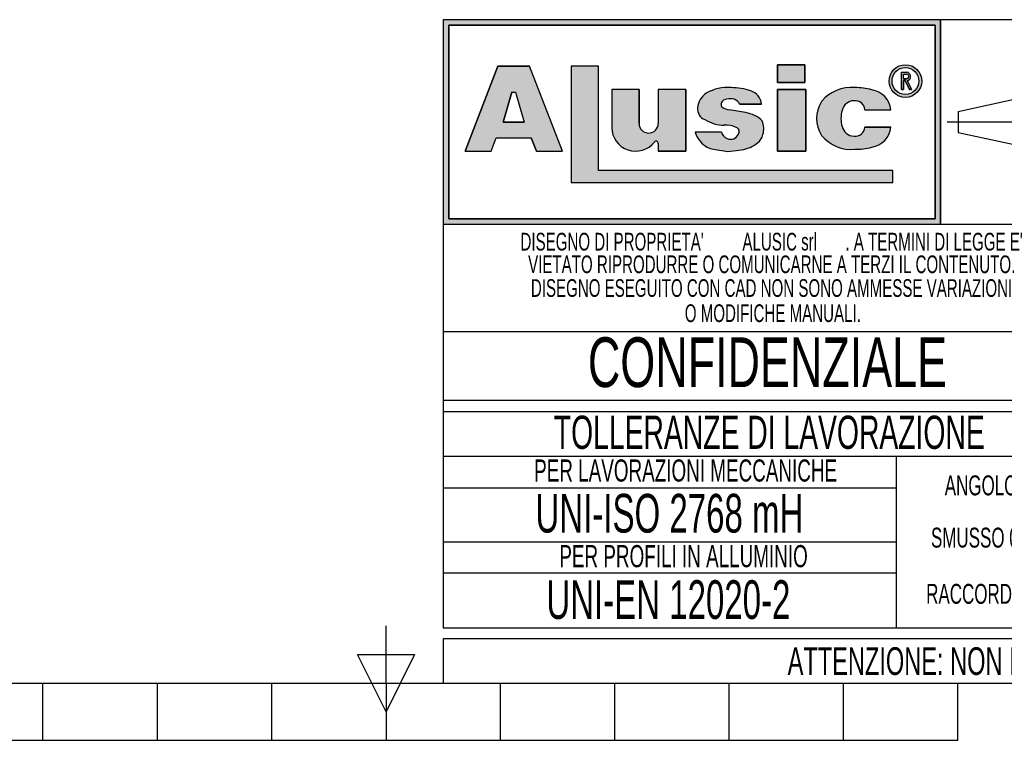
# Model space of a CAD drawing. Header units: millimetres. Extents: x 0 to 420, y 0 to 297.
# Tile 19 of 69: x 177 to 266, y 0 to 65. Entities that reach past the tile are written whole.
import ezdxf
from ezdxf.enums import TextEntityAlignment as Align

# ---------------------------------------------------------------- set-up
doc = ezdxf.new("R2010")
doc.units = ezdxf.units.MM
doc.linetypes.add('CENTERX2', pattern=[20.319999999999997, 12.7, -2.54, 2.54, -2.54])
doc.layers.add('CARTIGLIO', color=140, linetype='Continuous')
doc.styles.add('SLDTEXTSTYLE0', font='TXT', dxfattribs={"width": 0.6382978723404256})
doc.styles.add('SLDTEXTSTYLE1', font='TXT', dxfattribs={"width": 0.675})

# ---------------------------------------------------------------- blocks, each defined once
blk = doc.blocks.new('SW_NOTE_0_1')
at = {"layer": 'CARTIGLIO', "color": 0, "insert": (85.40558510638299, 3.222669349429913), "char_height": 2.5, "attachment_point": 2, "style": 'SLDTEXTSTYLE0'}
blk.add_mtext("ATTENZIONE: NON INTERPRETARE IL DISEGNO. IN CASO DI QUOTE MANCANTI O POCO CHIARE CONSULTARE L'UFFICIO TECNICO", dxfattribs=at)
blk = doc.blocks.new('SW_NOTE_0_14')
at = {"layer": 'CARTIGLIO', "color": 0, "insert": (6.67819148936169, 2.320321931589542), "char_height": 1.8, "attachment_point": 2, "style": 'SLDTEXTSTYLE0'}
blk.add_mtext("ANGOLO ±10'", dxfattribs=at)
blk = doc.blocks.new('SW_NOTE_0_15')
at = {"layer": 'CARTIGLIO', "color": 0, "insert": (23.93617021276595, 3.867203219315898), "char_height": 3, "attachment_point": 2, "style": 'SLDTEXTSTYLE0'}
blk.add_mtext('TOLLERANZE DI LAVORAZIONE', dxfattribs=at)
blk = doc.blocks.new('SW_NOTE_0_16')
at = {"layer": 'CARTIGLIO', "color": 0, "insert": (21.07265624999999, 5.800804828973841), "char_height": 4.500000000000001, "attachment_point": 2, "style": 'SLDTEXTSTYLE1'}
blk.add_mtext('CONFIDENZIALE', dxfattribs=at)
blk = doc.blocks.new('SW_NOTE_0_17')
at = {"layer": 'CARTIGLIO', "color": 0, "insert": (28.04255319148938, 2.062508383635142), "char_height": 1.6, "attachment_point": 2, "style": 'SLDTEXTSTYLE0'}
blk.add_mtext('DISEGNO ESEGUITO CON CAD NON SONO AMMESSE VARIAZIONI', dxfattribs=at)
blk = doc.blocks.new('SW_NOTE_0_18')
at = {"layer": 'CARTIGLIO', "color": 0, "insert": (27.3404255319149, 2.062508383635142), "char_height": 1.6, "attachment_point": 2, "style": 'SLDTEXTSTYLE0'}
blk.add_mtext('VIETATO RIPRODURRE O COMUNICARNE A TERZI IL CONTENUTO.', dxfattribs=at)
blk = doc.blocks.new('SW_NOTE_0_19')
at = {"layer": 'CARTIGLIO', "color": 0, "insert": (7.587765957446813, 2.320321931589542), "char_height": 1.8, "attachment_point": 2, "style": 'SLDTEXTSTYLE0'}
blk.add_mtext('SMUSSO 0.5x45°', dxfattribs=at)
blk = doc.blocks.new('SW_NOTE_0_20')
at = {"layer": 'CARTIGLIO', "color": 0, "insert": (10.40425531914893, 2.062508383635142), "char_height": 1.6, "attachment_point": 2, "style": 'SLDTEXTSTYLE0'}
blk.add_mtext('O MODIFICHE MANUALI.', dxfattribs=at)
blk = doc.blocks.new('SW_NOTE_0_21')
at = {"layer": 'CARTIGLIO', "color": 0, "char_height": 1.6, "attachment_point": 2, "style": 'SLDTEXTSTYLE0'}
for s, insert in [("DISEGNO DI PROPRIETA'", (10.27659574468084, 2.062508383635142)), ('ALUSIC srl', (25.45120500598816, 2.062508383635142)), (". A TERMINI DI LEGGE E'", (39.41078027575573, 2.062508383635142))]:
    blk.add_mtext(s, dxfattribs=dict(at, insert=insert))
blk = doc.blocks.new('SW_NOTE_0_22')
at = {"layer": 'CARTIGLIO', "color": 0, "insert": (8.569148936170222, 2.320321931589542), "char_height": 1.8, "attachment_point": 2, "style": 'SLDTEXTSTYLE0'}
blk.add_mtext('RACCORDO R 0.5', dxfattribs=at)
blk = doc.blocks.new('SW_NOTE_0_23')
at = {"layer": 'CARTIGLIO', "color": 0, "insert": (18.30319148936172, 2.578135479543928), "char_height": 2, "attachment_point": 2, "style": 'SLDTEXTSTYLE0'}
blk.add_mtext('PER LAVORAZIONI MECCANICHE', dxfattribs=at)
blk = doc.blocks.new('SW_NOTE_0_24')
at = {"layer": 'CARTIGLIO', "color": 0, "insert": (15.68484042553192, 4.511737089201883), "char_height": 3.5, "attachment_point": 2, "style": 'SLDTEXTSTYLE0'}
blk.add_mtext('UNI-ISO 2768 mH', dxfattribs=at)
blk = doc.blocks.new('SW_NOTE_0_25')
at = {"layer": 'CARTIGLIO', "color": 0, "insert": (13.85638297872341, 2.578135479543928), "char_height": 2, "attachment_point": 2, "style": 'SLDTEXTSTYLE0'}
blk.add_mtext('PER PROFILI IN ALLUMINIO', dxfattribs=at)
blk = doc.blocks.new('SW_NOTE_0_26')
at = {"layer": 'CARTIGLIO', "color": 0, "insert": (14.05585106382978, 4.511737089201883), "char_height": 3.5, "attachment_point": 2, "style": 'SLDTEXTSTYLE0'}
blk.add_mtext('UNI-EN 12020-2', dxfattribs=at)
blk = doc.blocks.new('Cartiglio ALUSIC')
at = {"layer": 'CARTIGLIO'}
h = blk.add_hatch(color=256, dxfattribs=at)
h.paths.add_polyline_path([(113.971100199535, 149.9990413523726), (113.971100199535, 131.4990413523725), (158.971100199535, 131.4990413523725), (158.971100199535, 149.9990413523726)], flags=0)
h.paths.add_polyline_path([(114.471100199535, 131.9990413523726), (114.471100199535, 149.4990413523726), (158.471100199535, 149.4990413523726), (158.471100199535, 131.9990413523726)], flags=0)
h = blk.add_hatch(color=256, dxfattribs=at)
h.paths.add_polyline_path([(118.292263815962, 138.1064632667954), (118.7611454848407, 139.3206628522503), (121.9303757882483, 139.3206628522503), (122.3992574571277, 138.1064632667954), (124.7510688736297, 138.1064632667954), (121.7833115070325, 145.7916640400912), (118.9082097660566, 145.7916640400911), (115.9404523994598, 138.1064632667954)], flags=0)
h.paths.add_polyline_path([(119.3961687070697, 140.7216809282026), (120.1708764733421, 143.4547391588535), (120.5206447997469, 143.4547391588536), (121.2953525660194, 140.721680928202)], flags=0)
for points in [[(128.0219401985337, 145.7956943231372), (125.5527056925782, 145.7956943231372), (125.5527056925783, 135.2696801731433), (154.6424359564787, 135.2696801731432), (154.6424359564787, 136.3597302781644), (128.0219401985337, 136.3597302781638)], [(144.2116339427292, 145.9308884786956), (144.2116339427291, 144.3245774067), (146.6985305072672, 144.3245774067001), (146.6985305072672, 145.9308884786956)], [(146.7838932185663, 143.6808359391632), (144.2116339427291, 143.6808359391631), (144.2116339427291, 138.1064632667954), (146.7838932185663, 138.1064632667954)]]:
    blk.add_hatch(color=256, dxfattribs=at).paths.add_polyline_path(points, flags=0)
h = blk.add_hatch(color=256, dxfattribs=at)
edge = h.paths.add_edge_path(flags=0)
edge.add_arc((155.7921827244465, 144.4510199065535), 1.479868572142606, 0, 360)
edge = h.paths.add_edge_path(flags=0)
edge.add_arc((155.7921827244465, 144.4510199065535), 1.214864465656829, 0, 360)
h = blk.add_hatch(color=256, dxfattribs=at)
edge = h.paths.add_edge_path(flags=0)
edge.add_arc((155.8903200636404, 144.8676091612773), 0.3723980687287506, 277.1406326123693, 450.0000000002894)
edge.add_line((155.8903200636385, 145.240007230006), (155.450204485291, 145.240007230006))
edge.add_line((155.450204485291, 145.240007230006), (155.450204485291, 143.6880606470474))
edge.add_line((155.450204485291, 143.6880606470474), (155.605611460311, 143.6880606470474))
edge.add_line((155.605611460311, 143.6880606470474), (155.605611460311, 144.4952110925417))
edge.add_line((155.605611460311, 144.4952110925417), (155.764003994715, 144.4952110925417))
edge.add_line((155.764003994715, 144.4952110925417), (156.171212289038, 143.6880606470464))
edge.add_line((156.171212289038, 143.6880606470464), (156.3452765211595, 143.6880606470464))
edge.add_line((156.3452765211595, 143.6880606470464), (155.9366110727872, 144.4980993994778))
edge = h.paths.add_edge_path(flags=0)
edge.add_line((155.6056114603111, 145.0846002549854), (155.8903200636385, 145.0846002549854))
edge.add_arc((155.8903200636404, 144.8676091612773), 0.2169910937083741, -90.00000000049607, 90.00000000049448, ccw=False)
edge.add_line((155.8903200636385, 144.6506180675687), (155.6056114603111, 144.6506180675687))
edge.add_line((155.6056114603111, 144.6506180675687), (155.6056114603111, 145.0846002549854))
h = blk.add_hatch(color=256, dxfattribs=at)
edge = h.paths.add_edge_path(flags=0)
edge.add_arc((132.5578484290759, 140.6186164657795), 0.8721260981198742, 180, 360, ccw=False)
edge.add_line((131.6857223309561, 140.6186164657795), (131.6857223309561, 143.6808359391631))
edge.add_line((131.6857223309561, 143.6808359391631), (129.2243885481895, 143.6808359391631))
edge.add_line((129.2243885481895, 143.6808359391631), (129.2243885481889, 140.2640777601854))
edge.add_arc((131.3820030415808, 140.2640777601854), 2.157614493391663, 180, 321.9680973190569)
edge.add_arc((133.2350345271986, 138.8146685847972), 0.1949400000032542, 3.751097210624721e-10, 141.9680973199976, ccw=False)
edge.add_line((133.4299745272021, 138.8146685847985), (133.4299745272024, 138.106463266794))
edge.add_line((133.4299745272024, 138.106463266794), (135.91068894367, 138.106463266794))
edge.add_line((135.91068894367, 138.106463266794), (135.9106889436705, 143.6808359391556))
edge.add_line((135.9106889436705, 143.6808359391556), (133.4299745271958, 143.6808359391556))
edge.add_line((133.4299745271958, 143.6808359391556), (133.4299745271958, 140.6186164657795))
h = blk.add_hatch(color=256, dxfattribs=at)
edge = h.paths.add_edge_path(flags=0)
edge.add_line((139.7219511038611, 138.0874905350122), (140.9616140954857, 138.2313935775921))
edge.add_arc((140.6251358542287, 140.9172664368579), 2.706867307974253, 277.1406456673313, 311.0032214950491)
edge.add_arc((141.7459062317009, 139.8536948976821), 1.178212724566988, 303.7868133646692, 347.8980612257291)
edge.add_arc((141.0550130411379, 140.1458147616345), 1.920162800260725, 343.6935231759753, 381.4193527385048)
edge.add_arc((140.9170023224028, 138.8528855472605), 2.77207698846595, 46.00269433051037, 81.25096772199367)
edge.add_arc((133.1604335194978, 99.54681763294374), 42.8338661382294, 78.993004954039, 81.01866969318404)
edge.add_arc((140.0875549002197, 143.5111497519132), 1.672976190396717, 238.77709912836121, 261.74465207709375, ccw=False)
edge.add_arc((139.511171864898, 142.3534770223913), 0.3988810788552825, 114.64010585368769, 223.1865854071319, ccw=False)
edge.add_arc((139.9292750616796, 141.471492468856), 1.374925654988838, 90.51660503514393, 115.15343256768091, ccw=False)
edge.add_arc((139.978971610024, 141.8617877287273), 0.986530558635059, 50.69488274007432, 93.60864602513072, ccw=False)
edge.add_arc((140.2656634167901, 142.2302567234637), 0.519939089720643, 14.547573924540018, 49.4198797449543, ccw=False)
edge.add_line((140.7689329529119, 142.3608569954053), (142.7634621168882, 142.3608569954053))
edge.add_arc((141.3534729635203, 142.2214802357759), 1.416861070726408, 5.645321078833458, 71.38339334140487)
edge.add_arc((140.0918708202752, 138.6413140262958), 5.212710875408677, 70.80435731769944, 90.86664277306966)
edge.add_arc((139.6876943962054, 140.01898057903), 3.848224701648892, 85.15036290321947, 119.9120405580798)
edge.add_arc((138.7589405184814, 141.8826763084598), 1.774008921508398, 123.9309471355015, 174.9914571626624)
edge.add_arc((138.007121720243, 141.9227892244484), 1.021881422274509, 173.5516105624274, 249.3813116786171)
edge.add_arc((139.4480837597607, 143.8857829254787), 3.430150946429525, 238.3320469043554, 269.1908231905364)
edge.add_arc((139.5671105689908, 138.3083973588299), 2.154096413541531, 64.99796384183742, 94.45891481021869, ccw=False)
edge.add_arc((140.3551381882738, 139.8813550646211), 0.398545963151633, -35.586121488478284, 72.11412463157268, ccw=False)
edge.add_arc((139.9862171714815, 139.9393420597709), 0.7512299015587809, 245.201083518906, 337.29941344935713, ccw=False)
edge.add_arc((139.934335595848, 140.0154535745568), 0.8024620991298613, 192.5591591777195, 250.8523518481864, ccw=False)
edge.add_line((139.1510748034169, 139.8409601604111), (136.768183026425, 139.8409601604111))
edge.add_arc((138.8654850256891, 140.4022414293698), 2.1711085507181, 194.9824340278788, 258.3364147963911)
edge.add_line((138.4265630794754, 138.2759630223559), (139.7219511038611, 138.0874905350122))
h = blk.add_hatch(color=256, dxfattribs=at)
edge = h.paths.add_edge_path(flags=0)
edge.add_arc((151.1448446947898, 140.5631500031), 1.095489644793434, 191.1589777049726, 269.9285492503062, ccw=False)
edge.add_arc((152.2932291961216, 141.066632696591), 2.335462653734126, 162.1599290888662, 197.8400709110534, ccw=False)
edge.add_arc((151.1448446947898, 141.5701153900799), 1.095489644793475, 90.07145075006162, 168.8410222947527, ccw=False)
edge.add_arc((151.2517282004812, 141.8150308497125), 0.8574339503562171, 2.566657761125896, 97.25285314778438, ccw=False)
edge.add_line((152.108301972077, 141.8534281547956), (154.4848142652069, 141.8534281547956))
edge.add_arc((152.4212904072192, 141.6061501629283), 2.078287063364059, 6.833333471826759, 81.00039250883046)
edge.add_arc((151.336234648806, 138.6914263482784), 5.163706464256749, 74.1517675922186, 91.31975036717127)
edge.add_arc((150.8738064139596, 140.4366829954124), 3.434301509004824, 84.25969198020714, 140.8312604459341)
edge.add_arc((150.5707293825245, 141.0666326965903), 2.817144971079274, 146.8823062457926, 213.1176937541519)
edge.add_arc((150.87380641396, 141.6965823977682), 3.434301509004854, 219.1687395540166, 275.7403080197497)
edge.add_arc((151.3362346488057, 143.4418390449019), 5.163706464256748, 268.6802496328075, 285.8482324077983)
edge.add_arc((152.4212904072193, 140.5271152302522), 2.078287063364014, 278.9996074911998, 353.1666665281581)
edge.add_line((154.4848142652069, 140.2798372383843), (152.1083019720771, 140.2798372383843))
edge.add_arc((151.2517282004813, 140.3182345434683), 0.8574339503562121, 262.7471468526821, 357.4333422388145, ccw=False)
for p, q in [((113.971100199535, 149.9990413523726), (113.971100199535, 131.4990413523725)), ((113.971100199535, 149.9990413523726), (113.971100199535, 94.99904135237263)), ((173.971100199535, 149.9990413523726), (113.971100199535, 149.9990413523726)), ((158.971100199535, 149.9990413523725), (113.971100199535, 149.9990413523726)), ((113.971100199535, 149.9990413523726), (113.971100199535, 131.4990413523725)), ((113.971100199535, 149.9990413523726), (113.971100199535, 115.5498549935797)), ((158.971100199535, 131.4990413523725), (158.971100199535, 149.9990413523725)), ((158.971100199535, 149.9990413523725), (158.971100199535, 131.4990413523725)), ((114.471100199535, 131.9990413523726), (114.471100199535, 149.4990413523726)), ((114.471100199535, 149.4990413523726), (114.471100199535, 131.9990413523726)), ((114.471100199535, 149.4990413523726), (158.471100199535, 149.4990413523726)), ((158.471100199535, 149.4990413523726), (114.471100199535, 149.4990413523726)), ((158.471100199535, 149.4990413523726), (158.471100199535, 131.9990413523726)), ((158.471100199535, 131.9990413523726), (158.471100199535, 149.4990413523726)), ((118.9082097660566, 145.7916640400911), (115.9404523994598, 138.1064632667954)), ((115.9404523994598, 138.1064632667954), (118.9082097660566, 145.7916640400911)), ((121.7833115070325, 145.7916640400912), (118.9082097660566, 145.7916640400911)), ((118.9082097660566, 145.7916640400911), (121.7833115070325, 145.7916640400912)), ((124.7510688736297, 138.1064632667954), (121.7833115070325, 145.7916640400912)), ((124.7510688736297, 138.1064632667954), (121.7833115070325, 145.7916640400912)), ((128.0219401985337, 145.7956943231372), (125.5527056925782, 145.7956943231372)), ((125.5527056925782, 145.7956943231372), (125.5527056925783, 135.2696801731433)), ((128.0219401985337, 145.7956943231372), (125.5527056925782, 145.7956943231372)), ((125.5527056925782, 145.7956943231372), (125.5527056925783, 135.2696801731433)), ((128.0219401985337, 136.3597302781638), (128.0219401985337, 145.7956943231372)), ((128.0219401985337, 136.3597302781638), (128.0219401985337, 145.7956943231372)), ((146.6985305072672, 145.9308884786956), (144.2116339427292, 145.9308884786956)), ((144.2116339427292, 145.9308884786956), (144.2116339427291, 144.3245774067)), ((144.2116339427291, 144.3245774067), (144.2116339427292, 145.9308884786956)), ((144.2116339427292, 145.9308884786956), (146.6985305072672, 145.9308884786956)), ((146.6985305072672, 145.9308884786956), (146.6985305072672, 144.3245774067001)), ((146.6985305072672, 144.3245774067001), (146.6985305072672, 145.9308884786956)), ((155.450204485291, 143.6880606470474), (155.450204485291, 145.240007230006)), ((155.450204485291, 143.6880606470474), (155.450204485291, 145.240007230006)), ((155.450204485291, 145.240007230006), (155.8903200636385, 145.240007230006)), ((155.450204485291, 145.240007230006), (155.8903200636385, 145.240007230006)), ((155.6056114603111, 145.0846002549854), (155.8903200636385, 145.0846002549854)), ((155.6056114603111, 144.6506180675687), (155.6056114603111, 145.0846002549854)), ((155.6056114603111, 144.6506180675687), (155.6056114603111, 145.0846002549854)), ((155.6056114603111, 145.0846002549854), (155.8903200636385, 145.0846002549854)), ((155.6056114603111, 144.6506180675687), (155.8903200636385, 144.6506180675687)), ((155.8903200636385, 144.6506180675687), (155.6056114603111, 144.6506180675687)), ((155.605611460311, 144.4952110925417), (155.605611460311, 143.6880606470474)), ((155.605611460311, 143.6880606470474), (155.605611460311, 144.4952110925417)), ((155.764003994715, 144.4952110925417), (155.605611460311, 144.4952110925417)), ((155.605611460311, 144.4952110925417), (155.764003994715, 144.4952110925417)), ((156.171212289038, 143.6880606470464), (155.764003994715, 144.4952110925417)), ((155.764003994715, 144.4952110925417), (156.171212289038, 143.6880606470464)), ((155.9366110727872, 144.4980993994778), (156.3452765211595, 143.6880606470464)), ((155.9366110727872, 144.4980993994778), (156.3452765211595, 143.6880606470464)), ((119.3961687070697, 140.7216809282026), (120.1708764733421, 143.4547391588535)), ((120.1708764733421, 143.4547391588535), (119.3961687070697, 140.7216809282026)), ((120.1708764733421, 143.4547391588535), (120.5206447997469, 143.4547391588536)), ((120.1708764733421, 143.4547391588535), (120.5206447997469, 143.4547391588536)), ((120.5206447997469, 143.4547391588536), (121.2953525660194, 140.721680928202)), ((120.5206447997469, 143.4547391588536), (121.2953525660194, 140.721680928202)), ((129.2243885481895, 143.6808359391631), (129.2243885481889, 140.2640777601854)), ((131.6857223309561, 143.6808359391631), (129.2243885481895, 143.6808359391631)), ((131.6857223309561, 143.6808359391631), (129.2243885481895, 143.6808359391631)), ((129.2243885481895, 143.6808359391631), (129.2243885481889, 140.2640777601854)), ((131.6857223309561, 140.6186164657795), (131.6857223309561, 143.6808359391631)), ((131.6857223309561, 143.6808359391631), (131.6857223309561, 140.6186164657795)), ((135.9106889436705, 143.6808359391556), (133.4299745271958, 143.6808359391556)), ((133.4299745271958, 143.6808359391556), (133.4299745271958, 140.6186164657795)), ((133.4299745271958, 143.6808359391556), (133.4299745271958, 140.6186164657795)), ((135.9106889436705, 143.6808359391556), (133.4299745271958, 143.6808359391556)), ((135.9106889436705, 143.6808359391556), (135.91068894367, 138.106463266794)), ((135.91068894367, 138.106463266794), (135.9106889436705, 143.6808359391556)), ((144.2116339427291, 144.3245774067), (146.6985305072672, 144.3245774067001)), ((146.6985305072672, 144.3245774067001), (144.2116339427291, 144.3245774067)), ((146.7838932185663, 143.6808359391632), (144.2116339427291, 143.6808359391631)), ((144.2116339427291, 143.6808359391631), (144.2116339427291, 138.1064632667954)), ((144.2116339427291, 143.6808359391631), (146.7838932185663, 143.6808359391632)), ((144.2116339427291, 138.1064632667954), (144.2116339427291, 143.6808359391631)), ((146.7838932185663, 138.1064632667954), (146.7838932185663, 143.6808359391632)), ((146.7838932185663, 143.6808359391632), (146.7838932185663, 138.1064632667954)), ((155.450204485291, 143.6880606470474), (155.605611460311, 143.6880606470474)), ((155.605611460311, 143.6880606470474), (155.450204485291, 143.6880606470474)), ((156.171212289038, 143.6880606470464), (156.3452765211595, 143.6880606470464)), ((156.3452765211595, 143.6880606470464), (156.171212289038, 143.6880606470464)), ((160.5624374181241, 141.7060810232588), (166.0550106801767, 142.8872795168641)), ((140.7689329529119, 142.3608569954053), (142.7634621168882, 142.3608569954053)), ((142.7634621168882, 142.3608569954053), (140.7689329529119, 142.3608569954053)), ((152.108301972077, 141.8534281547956), (154.4848142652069, 141.8534281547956)), ((152.108301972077, 141.8534281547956), (154.4848142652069, 141.8534281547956)), ((160.5624374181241, 141.7060810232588), (160.5624374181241, 139.7920016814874)), ((121.2953525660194, 140.721680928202), (119.3961687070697, 140.7216809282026)), ((119.3961687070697, 140.7216809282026), (121.2953525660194, 140.721680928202)), ((154.4848142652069, 140.2798372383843), (152.1083019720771, 140.2798372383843)), ((152.1083019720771, 140.2798372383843), (154.4848142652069, 140.2798372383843)), ((118.292263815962, 138.1064632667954), (118.7611454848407, 139.3206628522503)), ((118.292263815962, 138.1064632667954), (118.7611454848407, 139.3206628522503)), ((118.7611454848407, 139.3206628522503), (121.9303757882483, 139.3206628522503)), ((118.7611454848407, 139.3206628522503), (121.9303757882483, 139.3206628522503)), ((122.3992574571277, 138.1064632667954), (121.9303757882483, 139.3206628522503)), ((121.9303757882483, 139.3206628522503), (122.3992574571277, 138.1064632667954)), ((139.1510748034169, 139.8409601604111), (136.768183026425, 139.8409601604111)), ((139.1510748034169, 139.8409601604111), (136.768183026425, 139.8409601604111)), ((160.5624374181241, 139.7920016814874), (166.0550106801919, 138.6108031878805)), ((115.9404523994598, 138.1064632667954), (118.292263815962, 138.1064632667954)), ((115.9404523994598, 138.1064632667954), (118.292263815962, 138.1064632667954)), ((122.3992574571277, 138.1064632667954), (124.7510688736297, 138.1064632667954)), ((122.3992574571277, 138.1064632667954), (124.7510688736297, 138.1064632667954)), ((133.4299745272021, 138.8146685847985), (133.4299745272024, 138.106463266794)), ((133.4299745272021, 138.8146685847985), (133.4299745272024, 138.106463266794)), ((133.4299745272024, 138.106463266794), (135.91068894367, 138.106463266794)), ((135.91068894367, 138.106463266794), (133.4299745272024, 138.106463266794)), ((138.4265630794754, 138.2759630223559), (139.7219511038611, 138.0874905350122)), ((138.4265630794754, 138.2759630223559), (139.7219511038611, 138.0874905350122)), ((139.7219511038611, 138.0874905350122), (140.9616140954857, 138.2313935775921)), ((139.7219511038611, 138.0874905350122), (140.9616140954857, 138.2313935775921)), ((144.2116339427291, 138.1064632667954), (146.7838932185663, 138.1064632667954)), ((146.7838932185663, 138.1064632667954), (144.2116339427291, 138.1064632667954)), ((154.6424359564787, 136.3597302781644), (128.0219401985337, 136.3597302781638)), ((154.6424359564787, 136.3597302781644), (128.0219401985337, 136.3597302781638)), ((154.6424359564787, 135.2696801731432), (154.6424359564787, 136.3597302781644)), ((154.6424359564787, 135.2696801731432), (154.6424359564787, 136.3597302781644)), ((125.5527056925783, 135.2696801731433), (154.6424359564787, 135.2696801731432)), ((125.5527056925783, 135.2696801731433), (154.6424359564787, 135.2696801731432)), ((158.471100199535, 131.9990413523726), (114.471100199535, 131.9990413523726)), ((114.471100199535, 131.9990413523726), (158.471100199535, 131.9990413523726)), ((113.971100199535, 131.4990413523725), (158.971100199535, 131.4990413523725)), ((113.971100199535, 131.4990413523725), (173.971100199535, 131.4990413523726)), ((173.971100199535, 121.7636603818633), (113.971100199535, 121.7636603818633)), ((173.971100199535, 115.5498549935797), (113.971100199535, 115.5498549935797)), ((113.971100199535, 114.5498549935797), (173.971100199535, 114.5498549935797)), ((113.971100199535, 114.5498549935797), (113.971100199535, 94.99904135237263)), ((173.9571410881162, 110.4900006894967), (113.9571410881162, 110.4900006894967)), ((154.9806365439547, 94.99904135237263), (154.9806365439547, 110.4900006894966)), ((113.971100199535, 107.6716313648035), (154.9806365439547, 107.6716313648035)), ((154.9806365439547, 102.7445210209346), (113.971100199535, 102.7445210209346)), ((113.9850593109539, 99.96496483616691), (154.9945956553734, 99.96496483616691)), ((113.971100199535, 94.99904135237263), (173.971100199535, 94.99904135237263)), ((313.621100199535, 93.99904135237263), (113.971100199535, 93.99904135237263)), ((113.971100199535, 93.99904135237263), (113.971100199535, 89.99904135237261)), ((113.971100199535, 89.99904135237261), (313.621100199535, 89.99904135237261))]:
    blk.add_line(p, q, dxfattribs=at)
at = {"layer": 'CARTIGLIO', "linetype": 'CENTERX2'}
blk.add_line((159.5584198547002, 140.749041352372), (173.3837805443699, 140.749041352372), dxfattribs=at)
at = {"layer": 'CARTIGLIO', "linetype": 'Continuous'}
blk.add_line((113.9695322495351, 89.99904135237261), (313.621100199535, 89.99904135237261), dxfattribs=at)
at = {"layer": 'CARTIGLIO'}
for radius in [1.479868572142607, 1.479868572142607, 1.214864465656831, 1.214864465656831]:
    blk.add_circle((155.7921827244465, 144.4510199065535), radius, dxfattribs=at)
for centre, radius, start, end in [((155.8903200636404, 144.8676091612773), 0.3723980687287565, 277.1406326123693, 90.00000000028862), ((155.8903200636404, 144.8676091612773), 0.3723980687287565, 277.1406326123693, 90.00000000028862), ((155.8903200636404, 144.8676091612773), 0.2169910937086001, 269.9999999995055, 90.00000000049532), ((155.8903200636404, 144.8676091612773), 0.2169910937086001, 269.9999999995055, 90.00000000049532), ((139.6876943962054, 140.01898057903), 3.848224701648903, 85.15036290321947, 119.9120405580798), ((139.6876943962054, 140.01898057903), 3.848224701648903, 85.15036290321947, 119.9120405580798), ((140.0918708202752, 138.6413140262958), 5.212710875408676, 70.80435731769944, 90.86664277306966), ((140.0918708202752, 138.6413140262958), 5.212710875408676, 70.80435731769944, 90.86664277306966), ((141.3534729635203, 142.2214802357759), 1.416861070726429, 5.645321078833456, 71.38339334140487), ((141.3534729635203, 142.2214802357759), 1.416861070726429, 5.645321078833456, 71.38339334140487), ((150.8738064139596, 140.4366829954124), 3.434301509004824, 84.25969198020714, 140.8312604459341), ((150.8738064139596, 140.4366829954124), 3.434301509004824, 84.25969198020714, 140.8312604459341), ((151.336234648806, 138.6914263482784), 5.163706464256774, 74.1517675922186, 91.31975036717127), ((151.336234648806, 138.6914263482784), 5.163706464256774, 74.1517675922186, 91.31975036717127), ((152.4212904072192, 141.6061501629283), 2.078287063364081, 6.833333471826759, 81.00039250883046), ((152.4212904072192, 141.6061501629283), 2.078287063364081, 6.833333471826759, 81.00039250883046), ((138.7589405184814, 141.8826763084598), 1.774008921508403, 123.9309471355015, 174.9914571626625), ((138.7589405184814, 141.8826763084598), 1.774008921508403, 123.9309471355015, 174.9914571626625), ((139.511171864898, 142.3534770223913), 0.3988810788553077, 114.6401058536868, 223.1865854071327), ((139.511171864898, 142.3534770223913), 0.3988810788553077, 114.6401058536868, 223.1865854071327), ((139.9292750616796, 141.471492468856), 1.374925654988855, 90.51660503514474, 115.1534325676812), ((139.9292750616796, 141.471492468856), 1.374925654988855, 90.51660503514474, 115.1534325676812), ((139.978971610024, 141.8617877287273), 0.9865305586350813, 50.69488274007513, 93.60864602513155), ((139.978971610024, 141.8617877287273), 0.9865305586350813, 50.69488274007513, 93.60864602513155), ((140.2656634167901, 142.2302567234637), 0.5199390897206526, 14.5475739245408, 49.41987974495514), ((140.2656634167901, 142.2302567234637), 0.5199390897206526, 14.5475739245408, 49.41987974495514), ((150.5707293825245, 141.0666326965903), 2.81714497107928, 146.8823062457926, 213.1176937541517), ((150.5707293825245, 141.0666326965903), 2.81714497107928, 146.8823062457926, 213.1176937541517), ((151.1448446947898, 141.5701153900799), 1.095489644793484, 90.07145075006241, 168.8410222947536), ((151.1448446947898, 141.5701153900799), 1.095489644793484, 90.07145075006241, 168.8410222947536), ((151.2517282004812, 141.8150308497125), 0.8574339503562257, 2.566657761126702, 97.25285314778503), ((151.2517282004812, 141.8150308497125), 0.8574339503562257, 2.566657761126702, 97.25285314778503), ((138.007121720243, 141.9227892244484), 1.021881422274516, 173.5516105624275, 249.381311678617), ((138.007121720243, 141.9227892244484), 1.021881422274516, 173.5516105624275, 249.381311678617), ((140.0875549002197, 143.5111497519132), 1.672976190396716, 238.777099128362, 261.7446520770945), ((140.0875549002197, 143.5111497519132), 1.672976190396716, 238.777099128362, 261.7446520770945), ((133.1604335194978, 99.54681763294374), 42.83386613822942, 78.993004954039, 81.01866969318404), ((133.1604335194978, 99.54681763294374), 42.83386613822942, 78.993004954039, 81.01866969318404), ((152.2932291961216, 141.066632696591), 2.335462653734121, 162.159929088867, 197.8400709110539), ((152.2932291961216, 141.066632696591), 2.335462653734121, 162.159929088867, 197.8400709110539), ((139.4480837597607, 143.8857829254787), 3.430150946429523, 238.3320469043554, 269.1908231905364), ((139.4480837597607, 143.8857829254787), 3.430150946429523, 238.3320469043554, 269.1908231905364), ((140.9170023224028, 138.8528855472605), 2.77207698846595, 46.00269433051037, 81.25096772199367), ((140.9170023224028, 138.8528855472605), 2.77207698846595, 46.00269433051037, 81.25096772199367), ((141.0550130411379, 140.1458147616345), 1.920162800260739, 343.6935231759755, 21.41935273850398), ((141.0550130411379, 140.1458147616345), 1.920162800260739, 343.6935231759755, 21.41935273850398), ((131.3820030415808, 140.2640777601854), 2.157614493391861, 180, 321.9680973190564), ((131.3820030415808, 140.2640777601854), 2.157614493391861, 180, 321.9680973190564), ((132.5578484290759, 140.6186164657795), 0.8721260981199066, 180, 0), ((132.5578484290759, 140.6186164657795), 0.8721260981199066, 180, 0), ((139.5671105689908, 138.3083973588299), 2.154096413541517, 64.99796384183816, 94.45891481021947), ((139.5671105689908, 138.3083973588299), 2.154096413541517, 64.99796384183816, 94.45891481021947), ((140.3551381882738, 139.8813550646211), 0.398545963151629, 324.4138785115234, 72.11412463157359), ((140.3551381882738, 139.8813550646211), 0.398545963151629, 324.4138785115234, 72.11412463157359), ((151.1448446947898, 140.5631500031), 1.095489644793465, 191.1589777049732, 269.9285492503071), ((151.1448446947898, 140.5631500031), 1.095489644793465, 191.1589777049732, 269.9285492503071), ((151.2517282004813, 140.3182345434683), 0.8574339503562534, 262.7471468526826, 357.4333422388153), ((151.2517282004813, 140.3182345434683), 0.8574339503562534, 262.7471468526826, 357.4333422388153), ((152.4212904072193, 140.5271152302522), 2.078287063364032, 278.9996074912, 353.1666665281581), ((152.4212904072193, 140.5271152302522), 2.078287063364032, 278.9996074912, 353.1666665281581), ((133.2350345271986, 138.8146685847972), 0.1949400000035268, 3.759104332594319e-10, 141.9680973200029), ((133.2350345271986, 138.8146685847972), 0.1949400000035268, 3.759104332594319e-10, 141.9680973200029), ((138.8654850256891, 140.4022414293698), 2.171108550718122, 194.9824340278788, 258.3364147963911), ((138.8654850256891, 140.4022414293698), 2.171108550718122, 194.9824340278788, 258.3364147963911), ((139.934335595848, 140.0154535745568), 0.8024620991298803, 192.5591591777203, 250.8523518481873), ((139.934335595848, 140.0154535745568), 0.8024620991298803, 192.5591591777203, 250.8523518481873), ((139.9862171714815, 139.9393420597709), 0.7512299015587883, 245.2010835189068, 337.2994134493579), ((139.9862171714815, 139.9393420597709), 0.7512299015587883, 245.2010835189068, 337.2994134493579), ((141.7459062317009, 139.8536948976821), 1.178212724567, 303.7868133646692, 347.8980612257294), ((141.7459062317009, 139.8536948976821), 1.178212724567, 303.7868133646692, 347.8980612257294), ((150.87380641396, 141.6965823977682), 3.434301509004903, 219.1687395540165, 275.7403080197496), ((150.87380641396, 141.6965823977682), 3.434301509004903, 219.1687395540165, 275.7403080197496), ((140.6251358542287, 140.9172664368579), 2.706867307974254, 277.1406456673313, 311.0032214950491), ((140.6251358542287, 140.9172664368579), 2.706867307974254, 277.1406456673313, 311.0032214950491), ((151.3362346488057, 143.4418390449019), 5.163706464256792, 268.6802496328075, 285.8482324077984), ((151.3362346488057, 143.4418390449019), 5.163706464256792, 268.6802496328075, 285.8482324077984)]:
    blk.add_arc(centre, radius, start, end, dxfattribs=at)
at = {"layer": 'CARTIGLIO', "color": 140}
for name, p in [('SW_NOTE_0_21', (118.9711016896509, 128.6603244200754)), ('SW_NOTE_0_18', (116.3533271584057, 126.6141659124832)), ('SW_NOTE_0_17', (115.6355512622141, 124.4682551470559)), ('SW_NOTE_0_20', (133.3899886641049, 122.1920407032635)), ('SW_NOTE_0_16', (122.2362996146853, 115.4679531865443)), ('SW_NOTE_0_15', (119.5374520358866, 110.3183836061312)), ('SW_NOTE_0_23', (117.6003680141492, 107.6481432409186)), ('SW_NOTE_0_14', (157.5950277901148, 106.4612057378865)), ('SW_NOTE_0_24', (118.7522918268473, 102.6005131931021)), ('SW_NOTE_0_19', (156.6725276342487, 101.7341689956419)), ('SW_NOTE_0_25', (121.8587729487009, 99.90266357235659)), ('SW_NOTE_0_26', (120.2859705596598, 94.78943414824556)), ('SW_NOTE_0_22', (155.6312777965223, 96.6517264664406)), ('SW_NOTE_0_1', (127.6311861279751, 90.01640253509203))]:
    blk.add_blockref(name, p, dxfattribs=at)
at = {"layer": 'CARTIGLIO', "color": 140, "style": 'SLDTEXTSTYLE0', "width": 0.6382978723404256}
for tag, p in [('AUTOATTR8', (219.2444208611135, 110.0025032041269)), ('AUTOATTR9', (218.1221976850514, 100.4234402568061)), ('AUTOATTR0', (249.0325362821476, 100.3118048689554))]:
    blk.add_attdef(tag, text='', height=4, dxfattribs=at).set_placement(p, align=Align.TOP_CENTER)
at = {"layer": 'CARTIGLIO', "color": 140}
for tag in ['AUTOATTR13', 'AUTOATTR12', 'AUTOATTR11', 'AUTOATTR10', 'AUTOATTR7', 'AUTOATTR6', 'AUTOATTR5', 'AUTOATTR4', 'AUTOATTR3', 'AUTOATTR2', 'AUTOATTR1']:
    blk.add_attdef(tag, (0, 0), '', height=4, dxfattribs=at)

msp = doc.modelspace()

# ---------------------------------------------------------------- linework, layer by layer
at = {"layer": 'CARTIGLIO', "linetype": 'Continuous'}
for p, q in [((210.0037561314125, 5.171001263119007), (210.0037561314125, 10.34521728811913)), ((207.4166481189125, 7.758109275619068), (212.5908641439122, 7.758109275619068)), ((210.0037561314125, 2.583893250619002), (207.4166481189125, 7.758109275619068)), ((212.5908641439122, 7.758109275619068), (210.0037561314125, 2.583893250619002)), ((5.180115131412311, 5.171001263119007), (414.8273971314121, 5.171001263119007)), ((178.9584599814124, -0.003214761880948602), (178.9584599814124, 5.171001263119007)), ((189.3068920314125, -0.003214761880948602), (189.3068920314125, 5.171001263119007)), ((199.6553240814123, -0.003214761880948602), (199.6553240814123, 5.171001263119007)), ((210.0037561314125, 5.171001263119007), (210.0037561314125, -0.003214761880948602)), ((215.1758291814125, 5.171001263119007), (414.8273971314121, 5.171001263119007)), ((220.3521881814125, -0.003214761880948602), (220.3521881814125, 5.171001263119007)), ((230.7006202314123, -0.003214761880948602), (230.7006202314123, 5.171001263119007)), ((241.0490522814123, -0.003214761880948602), (241.0490522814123, 5.171001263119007)), ((251.3974843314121, -0.003214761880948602), (251.3974843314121, 5.171001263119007)), ((261.7459163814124, -0.003214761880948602), (261.7459163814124, 5.171001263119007)), ((158.2615958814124, -0.003214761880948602), (261.7459163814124, -0.003214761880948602))]:
    msp.add_line(p, q, dxfattribs=at)
at = {"layer": 'CARTIGLIO'}
msp.add_line((215.1773971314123, 5.171001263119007), (414.8273971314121, 5.171001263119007), dxfattribs=at)

# ---------------------------------------------------------------- block references
at = {"color": 7, "linetype": 'Continuous'}
msp.add_blockref('Cartiglio ALUSIC', (101.206296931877, -84.82804008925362), dxfattribs=at)

doc.saveas('drawing.dxf')
